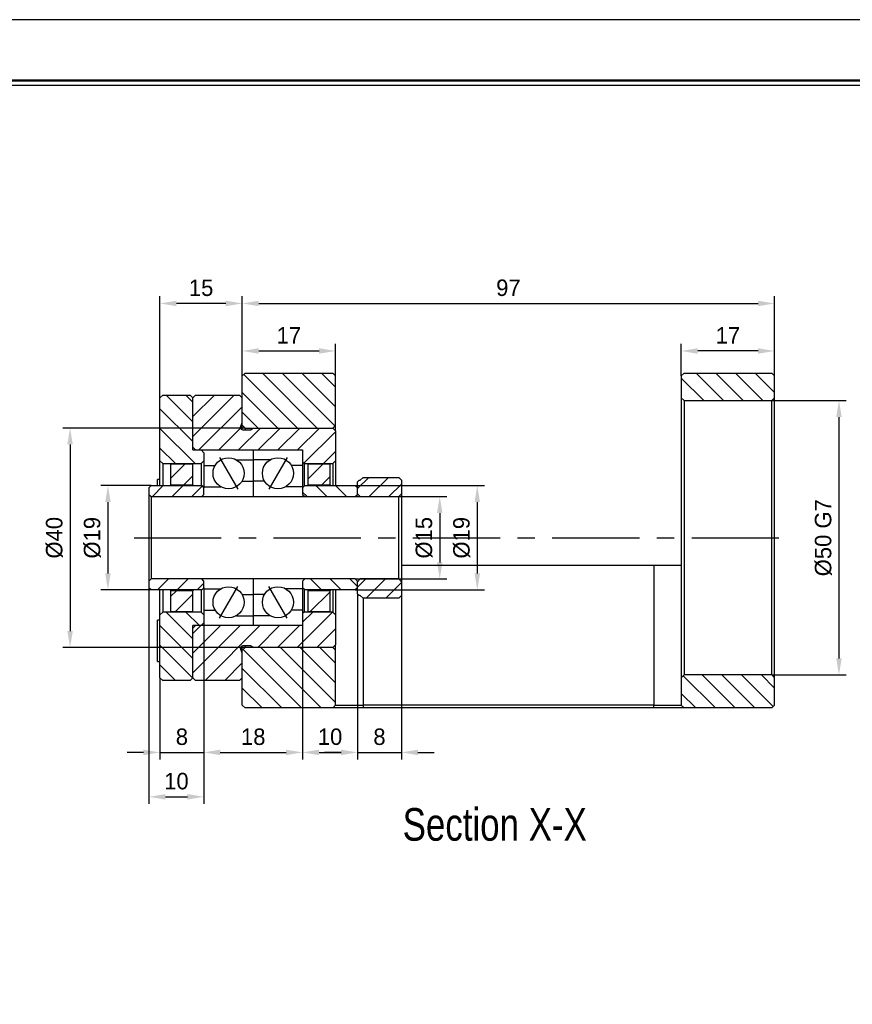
# Model space of a CAD drawing. Header units: millimetres. Extents: x 0 to 508, y 0 to 359.
# Tile 3 of 4: x 172 to 324, y 179 to 359. Entities that reach past the tile are written whole.
import ezdxf
from ezdxf.enums import TextEntityAlignment as Align

# ---------------------------------------------------------------- set-up
doc = ezdxf.new("R2010")
doc.units = ezdxf.units.MM
doc.linetypes.add('CENTER', pattern=[50.8, 31.75, -6.35, 6.35, -6.35])
doc.layers.get('0').update_dxf_attribs({"linetype": 'CONTINUOUS'})
doc.layers.get('DEFPOINTS').update_dxf_attribs({"linetype": 'CONTINUOUS'})
for name, color, linetype in [('center', 1, 'CENTER'), ('L1', 7, 'CONTINUOUS'), ('OUTLINE', 7, 'CONTINUOUS')]:
    doc.layers.add(name, color=color, linetype=linetype)
doc.dimstyles.get("Standard").update_dxf_attribs({"dimtxt": 3, "dimasz": 3, "dimexe": 1.3, "dimexo": 0, "dimgap": 1.3, "dimtad": 1, "dimdec": 3, "dimzin": 11, "dimdsep": 46, "dimtxsty": 'Standard', "dimcen": 0, "dimclrd": 5, "dimclre": 5, "dimclrt": 3, "dimadec": 0, "dimazin": 0, "dimtfac": 0.6, "dimtdec": 3, "dimtmove": 0, "dimatfit": 3, "dimfxl": 1.25, "dimtolj": 1, "dimtzin": 11, "dimarcsym": 0})
pattern_1 = [(45, (-490.0233, 70.5207), (-1.796051, 1.796051), [])]
pattern_2 = [(135, (-490.0233, 70.5207), (-1.796051, -1.796051), [])]

# ---------------------------------------------------------------- blocks, each defined once
blk = doc.blocks.new('표제란')
at = {"layer": 'L1', "color": 0}
blk.add_line((297, 210), (0, 210), dxfattribs=at)
at = {"layer": 'L1', "const_width": 0.25}
blk.add_lwpolyline([(290.5, 6.5), (290.5, 203.5), (10, 203.5), (10, 6.5)], close=True, dxfattribs=at)
at = {"layer": 'L1'}
blk.add_lwpolyline([(290, 7), (290, 203), (10.5, 203), (10.5, 7)], close=True, dxfattribs=at)
for tag, p in [('필렛', (179.25, 10.9)), ('모따기', (179.25, 8.3))]:
    blk.add_attdef(tag, text='', height=1.15, dxfattribs=at).set_placement(p, align=Align.MIDDLE_LEFT)
at = {"layer": 'OUTLINE', "ltscale": 0.5}
for tag, p, height in [('TITLE', (237.17, 24.41), 2.5), ('도번', (251.18, 15.64), 2.5), ('SCALE', (253.78, 9.55), 1.2), ('DATE', (277.02, 9.51), 1.2)]:
    blk.add_attdef(tag, p, '', height=height, dxfattribs=at)
blk = doc.blocks.new('*D51')
at = {"layer": 'DEFPOINTS', "color": 0, "ltscale": 0.5}
for p in [(229.73, 298.5), (212.73, 293.96), (229.73, 293.96)]:
    blk.add_point(p, dxfattribs=at)
at = {"layer": 'OUTLINE', "color": 5, "lineweight": -2, "ltscale": 0.5}
for p, q in [((212.73, 293.96), (212.73, 299.8)), ((229.73, 293.96), (229.73, 299.8)), ((215.73, 298.5), (226.73, 298.5))]:
    blk.add_line(p, q, dxfattribs=at)
at = {"layer": 'OUTLINE', "color": 5, "ltscale": 0.5}
for points in [[(215.73, 299), (215.73, 298), (212.73, 298.5)], [(226.73, 299), (226.73, 298), (229.73, 298.5)]]:
    blk.add_solid(points, dxfattribs=at)
at = {"layer": 'OUTLINE', "color": 3, "ltscale": 0.5, "insert": (221.23, 301.35), "char_height": 3, "attachment_point": 5}
blk.add_mtext('\\A1;17', dxfattribs=at)
blk = doc.blocks.new('*D52')
at = {"layer": 'DEFPOINTS', "color": 0, "ltscale": 0.5}
for p in [(292.73, 298.5), (292.73, 293.96), (309.73, 293.96)]:
    blk.add_point(p, dxfattribs=at)
at = {"layer": 'OUTLINE', "color": 5, "lineweight": -2, "ltscale": 0.5}
for p, q in [((292.73, 293.96), (292.73, 299.8)), ((309.73, 293.96), (309.73, 299.8)), ((306.73, 298.5), (295.73, 298.5))]:
    blk.add_line(p, q, dxfattribs=at)
at = {"layer": 'OUTLINE', "color": 5, "ltscale": 0.5}
for points in [[(295.73, 299), (295.73, 298), (292.73, 298.5)], [(306.73, 299), (306.73, 298), (309.73, 298.5)]]:
    blk.add_solid(points, dxfattribs=at)
at = {"layer": 'OUTLINE', "color": 3, "ltscale": 0.5, "insert": (301.23, 301.35), "char_height": 3, "attachment_point": 5}
blk.add_mtext('\\A1;17', dxfattribs=at)
blk = doc.blocks.new('*D57')
at = {"layer": 'DEFPOINTS', "color": 0, "ltscale": 0.5}
for p in [(309.73, 307.16), (212.73, 293.96), (309.73, 293.96)]:
    blk.add_point(p, dxfattribs=at)
at = {"layer": 'OUTLINE', "color": 5, "lineweight": -2, "ltscale": 0.5}
for p, q in [((212.73, 293.96), (212.73, 308.46)), ((215.73, 307.16), (306.73, 307.16)), ((309.73, 293.96), (309.73, 308.46))]:
    blk.add_line(p, q, dxfattribs=at)
at = {"layer": 'OUTLINE', "color": 5, "ltscale": 0.5}
for points in [[(215.73, 307.66), (215.73, 306.66), (212.73, 307.16)], [(306.73, 307.66), (306.73, 306.66), (309.73, 307.16)]]:
    blk.add_solid(points, dxfattribs=at)
at = {"layer": 'OUTLINE', "color": 3, "ltscale": 0.5, "insert": (261.23, 310), "char_height": 3, "attachment_point": 5}
blk.add_mtext('\\A1;97', dxfattribs=at)
blk = doc.blocks.new('*D58')
at = {"layer": 'DEFPOINTS', "color": 0, "ltscale": 0.5}
for p in [(197.73, 307.16), (212.73, 293.96), (197.73, 289.96)]:
    blk.add_point(p, dxfattribs=at)
at = {"layer": 'OUTLINE', "color": 5, "lineweight": -2, "ltscale": 0.5}
for p, q in [((197.73, 289.96), (197.73, 308.46)), ((209.73, 307.16), (200.73, 307.16)), ((212.73, 293.96), (212.73, 308.46))]:
    blk.add_line(p, q, dxfattribs=at)
at = {"layer": 'OUTLINE', "color": 5, "ltscale": 0.5}
for points in [[(200.73, 307.66), (200.73, 306.66), (197.73, 307.16)], [(209.73, 307.66), (209.73, 306.66), (212.73, 307.16)]]:
    blk.add_solid(points, dxfattribs=at)
at = {"layer": 'OUTLINE', "color": 3, "ltscale": 0.5, "insert": (205.23, 310), "char_height": 3, "attachment_point": 5}
blk.add_mtext('\\A1;15', dxfattribs=at)
blk = doc.blocks.new('*D59')
at = {"layer": 'DEFPOINTS', "color": 0, "ltscale": 0.5}
for p in [(213.23, 284.46), (181.35, 244.46), (213.23, 244.46)]:
    blk.add_point(p, dxfattribs=at)
at = {"layer": 'OUTLINE', "color": 5, "lineweight": -2, "ltscale": 0.5}
for p, q in [((213.23, 284.46), (180.05, 284.46)), ((181.35, 281.46), (181.35, 247.46)), ((213.23, 244.46), (180.05, 244.46))]:
    blk.add_line(p, q, dxfattribs=at)
at = {"layer": 'OUTLINE', "color": 5, "ltscale": 0.5}
for points in [[(180.85, 281.46), (181.85, 281.46), (181.35, 284.46)], [(180.85, 247.46), (181.85, 247.46), (181.35, 244.46)]]:
    blk.add_solid(points, dxfattribs=at)
at = {"layer": 'OUTLINE', "color": 3, "ltscale": 0.5, "insert": (178.51, 264.46), "char_height": 3, "attachment_point": 5, "rotation": 90}
blk.add_mtext('\\A1;%%c40', dxfattribs=at)
blk = doc.blocks.new('*D60')
at = {"layer": 'DEFPOINTS', "color": 0, "ltscale": 0.5}
for p in [(196.13, 273.96), (188.25, 254.96), (196.13, 254.96)]:
    blk.add_point(p, dxfattribs=at)
at = {"layer": 'OUTLINE', "color": 5, "lineweight": -2, "ltscale": 0.5}
for p, q in [((196.13, 273.96), (186.95, 273.96)), ((188.25, 270.96), (188.25, 257.96)), ((196.13, 254.96), (186.95, 254.96))]:
    blk.add_line(p, q, dxfattribs=at)
at = {"layer": 'OUTLINE', "color": 5, "ltscale": 0.5}
for points in [[(187.75, 270.96), (188.75, 270.96), (188.25, 273.96)], [(187.75, 257.96), (188.75, 257.96), (188.25, 254.96)]]:
    blk.add_solid(points, dxfattribs=at)
at = {"layer": 'OUTLINE', "color": 3, "ltscale": 0.5, "insert": (185.41, 264.46), "char_height": 3, "attachment_point": 5, "rotation": 90}
blk.add_mtext('\\A1;%%c19', dxfattribs=at)
blk = doc.blocks.new('*D61')
at = {"layer": 'DEFPOINTS', "color": 0, "ltscale": 0.5}
for p in [(195.73, 255.36), (205.73, 248.96), (205.73, 217.25)]:
    blk.add_point(p, dxfattribs=at)
at = {"layer": 'OUTLINE', "color": 5, "lineweight": -2, "ltscale": 0.5}
for p, q in [((195.73, 255.36), (195.73, 215.95)), ((205.73, 248.96), (205.73, 215.95)), ((198.73, 217.25), (202.73, 217.25))]:
    blk.add_line(p, q, dxfattribs=at)
at = {"layer": 'OUTLINE', "color": 5, "ltscale": 0.5}
for points in [[(198.73, 217.75), (198.73, 216.75), (195.73, 217.25)], [(202.73, 217.75), (202.73, 216.75), (205.73, 217.25)]]:
    blk.add_solid(points, dxfattribs=at)
at = {"layer": 'OUTLINE', "color": 3, "ltscale": 0.5, "insert": (200.73, 220.09), "char_height": 3, "attachment_point": 5}
blk.add_mtext('\\A1;10', dxfattribs=at)
blk = doc.blocks.new('*D62')
at = {"layer": 'DEFPOINTS', "color": 0, "ltscale": 0.5}
for p in [(205.73, 248.96), (223.73, 248.46), (223.73, 225.34)]:
    blk.add_point(p, dxfattribs=at)
at = {"layer": 'OUTLINE', "color": 5, "lineweight": -2, "ltscale": 0.5}
for p, q in [((205.73, 248.96), (205.73, 224.04)), ((223.73, 248.46), (223.73, 224.04)), ((208.73, 225.34), (220.73, 225.34))]:
    blk.add_line(p, q, dxfattribs=at)
at = {"layer": 'OUTLINE', "color": 5, "ltscale": 0.5}
for points in [[(208.73, 225.84), (208.73, 224.84), (205.73, 225.34)], [(220.73, 225.84), (220.73, 224.84), (223.73, 225.34)]]:
    blk.add_solid(points, dxfattribs=at)
at = {"layer": 'OUTLINE', "color": 3, "ltscale": 0.5, "insert": (214.73, 228.18), "char_height": 3, "attachment_point": 5}
blk.add_mtext('\\A1;18', dxfattribs=at)
blk = doc.blocks.new('*D63')
at = {"layer": 'DEFPOINTS', "color": 0, "ltscale": 0.5}
for p in [(233.73, 254.26), (223.73, 248.46), (233.73, 225.34)]:
    blk.add_point(p, dxfattribs=at)
at = {"layer": 'OUTLINE', "color": 5, "lineweight": -2, "ltscale": 0.5}
for p, q in [((233.73, 254.26), (233.73, 224.04)), ((223.73, 248.46), (223.73, 224.04)), ((226.73, 225.34), (230.73, 225.34))]:
    blk.add_line(p, q, dxfattribs=at)
at = {"layer": 'OUTLINE', "color": 5, "ltscale": 0.5}
for points in [[(226.73, 225.84), (226.73, 224.84), (223.73, 225.34)], [(230.73, 225.84), (230.73, 224.84), (233.73, 225.34)]]:
    blk.add_solid(points, dxfattribs=at)
at = {"layer": 'OUTLINE', "color": 3, "ltscale": 0.5, "insert": (228.73, 228.18), "char_height": 3, "attachment_point": 5}
blk.add_mtext('\\A1;10', dxfattribs=at)
blk = doc.blocks.new('*D64')
at = {"layer": 'DEFPOINTS', "color": 0, "ltscale": 0.5}
for p in [(205.73, 248.96), (197.73, 238.96), (205.73, 225.34)]:
    blk.add_point(p, dxfattribs=at)
at = {"layer": 'OUTLINE', "color": 5, "lineweight": -2, "ltscale": 0.5}
for p, q in [((205.73, 248.96), (205.73, 224.04)), ((197.73, 238.96), (197.73, 224.04)), ((194.73, 225.34), (191.73, 225.34)), ((197.73, 225.34), (205.73, 225.34)), ((208.73, 225.34), (211.73, 225.34))]:
    blk.add_line(p, q, dxfattribs=at)
at = {"layer": 'OUTLINE', "color": 5, "ltscale": 0.5}
for points in [[(194.73, 225.84), (194.73, 224.84), (197.73, 225.34)], [(208.73, 225.84), (208.73, 224.84), (205.73, 225.34)]]:
    blk.add_solid(points, dxfattribs=at)
at = {"layer": 'OUTLINE', "color": 3, "ltscale": 0.5, "insert": (201.73, 228.18), "char_height": 3, "attachment_point": 5}
blk.add_mtext('\\A1;8', dxfattribs=at)
blk = doc.blocks.new('*D65')
at = {"layer": 'DEFPOINTS', "color": 0, "ltscale": 0.5}
for p in [(233.73, 254.26), (241.73, 254.26), (241.73, 225.34)]:
    blk.add_point(p, dxfattribs=at)
at = {"layer": 'OUTLINE', "color": 5, "lineweight": -2, "ltscale": 0.5}
for p, q in [((233.73, 254.26), (233.73, 224.04)), ((241.73, 254.26), (241.73, 224.04)), ((230.73, 225.34), (227.73, 225.34)), ((233.73, 225.34), (241.73, 225.34)), ((244.73, 225.34), (247.73, 225.34))]:
    blk.add_line(p, q, dxfattribs=at)
at = {"layer": 'OUTLINE', "color": 5, "ltscale": 0.5}
for points in [[(230.73, 225.84), (230.73, 224.84), (233.73, 225.34)], [(244.73, 225.84), (244.73, 224.84), (241.73, 225.34)]]:
    blk.add_solid(points, dxfattribs=at)
at = {"layer": 'OUTLINE', "color": 3, "ltscale": 0.5, "insert": (237.73, 228.18), "char_height": 3, "attachment_point": 5}
blk.add_mtext('\\A1;8', dxfattribs=at)
blk = doc.blocks.new('*D66')
at = {"layer": 'DEFPOINTS', "color": 0, "ltscale": 0.5}
for p in [(233.33, 271.96), (233.33, 256.96), (248.72, 256.96)]:
    blk.add_point(p, dxfattribs=at)
at = {"layer": 'OUTLINE', "color": 5, "lineweight": -2, "ltscale": 0.5}
for p, q in [((233.33, 271.96), (250.02, 271.96)), ((248.72, 268.96), (248.72, 259.96)), ((233.33, 256.96), (250.02, 256.96))]:
    blk.add_line(p, q, dxfattribs=at)
at = {"layer": 'OUTLINE', "color": 5, "ltscale": 0.5}
for points in [[(248.22, 268.96), (249.22, 268.96), (248.72, 271.96)], [(248.22, 259.96), (249.22, 259.96), (248.72, 256.96)]]:
    blk.add_solid(points, dxfattribs=at)
at = {"layer": 'OUTLINE', "color": 3, "ltscale": 0.5, "insert": (245.88, 264.46), "char_height": 3, "attachment_point": 5, "rotation": 90}
blk.add_mtext('\\A1;%%c15', dxfattribs=at)
blk = doc.blocks.new('*D67')
at = {"layer": 'DEFPOINTS', "color": 0, "ltscale": 0.5}
for p in [(233.33, 273.96), (233.33, 254.96), (255.56, 254.96)]:
    blk.add_point(p, dxfattribs=at)
at = {"layer": 'OUTLINE', "color": 5, "lineweight": -2, "ltscale": 0.5}
for p, q in [((233.33, 273.96), (256.86, 273.96)), ((255.56, 270.96), (255.56, 257.96)), ((233.33, 254.96), (256.86, 254.96))]:
    blk.add_line(p, q, dxfattribs=at)
at = {"layer": 'OUTLINE', "color": 5, "ltscale": 0.5}
for points in [[(255.06, 270.96), (256.06, 270.96), (255.56, 273.96)], [(255.06, 257.96), (256.06, 257.96), (255.56, 254.96)]]:
    blk.add_solid(points, dxfattribs=at)
at = {"layer": 'OUTLINE', "color": 3, "ltscale": 0.5, "insert": (252.72, 264.46), "char_height": 3, "attachment_point": 5, "rotation": 90}
blk.add_mtext('\\A1;%%c19', dxfattribs=at)
blk = doc.blocks.new('*D68')
at = {"layer": 'DEFPOINTS', "color": 0, "ltscale": 0.5}
for p in [(309.23, 289.46), (309.23, 239.46), (321.47, 239.46)]:
    blk.add_point(p, dxfattribs=at)
at = {"layer": 'OUTLINE', "color": 5, "lineweight": -2, "ltscale": 0.5}
for p, q in [((309.23, 289.46), (322.77, 289.46)), ((321.47, 286.46), (321.47, 242.46)), ((309.23, 239.46), (322.77, 239.46))]:
    blk.add_line(p, q, dxfattribs=at)
at = {"layer": 'OUTLINE', "color": 5, "ltscale": 0.5}
for points in [[(320.97, 286.46), (321.97, 286.46), (321.47, 289.46)], [(320.97, 242.46), (321.97, 242.46), (321.47, 239.46)]]:
    blk.add_solid(points, dxfattribs=at)
at = {"layer": 'OUTLINE', "color": 3, "ltscale": 0.5, "insert": (318.63, 264.46), "char_height": 3, "attachment_point": 5, "rotation": 90}
blk.add_mtext('\\A1;%%c50 G7', dxfattribs=at)

msp = doc.modelspace()

# ---------------------------------------------------------------- hatches: boundary and pattern name
at = {"layer": 'OUTLINE'}
h = msp.add_hatch(dxfattribs=at)
h.set_pattern_fill('ANSI31', color=5, scale=0.8, angle=90, style=0)
h.set_pattern_definition(pattern_2)
h.paths.add_polyline_path([(229.2344, 284.4554), (229.7344, 284.9554), (229.7344, 293.9554), (229.2344, 294.4554), (213.2344, 294.4554), (212.7344, 293.9554), (212.7344, 284.9554), (213.2344, 284.4554)], flags=0)
h = msp.add_hatch(dxfattribs=at)
h.set_pattern_fill('ANSI31', color=5, scale=0.8, angle=90, style=0)
h.set_pattern_definition(pattern_2)
h.paths.add_polyline_path([(293.2344, 294.4554), (292.7344, 293.9554), (292.7344, 289.9554), (293.2344, 289.4554), (309.2344, 289.4554), (309.7344, 289.9554), (309.7344, 293.9554), (309.2344, 294.4554)], flags=0)
h = msp.add_hatch(dxfattribs=at)
h.set_pattern_fill('ANSI31', color=5, scale=0.8, angle=90, style=0)
h.set_pattern_definition(pattern_2)
h.paths.add_polyline_path([(205.7344, 279.9554), (205.2344, 280.4554), (203.7344, 280.4554), (203.7344, 289.9554), (203.2344, 290.4554), (198.2344, 290.4554), (197.7344, 289.9554), (197.7344, 278.4804), (198.2344, 277.9804), (205.2344, 277.9804), (205.7344, 278.4804)], flags=0)
h = msp.add_hatch(dxfattribs=at)
h.set_pattern_fill('ANSI31', color=5, scale=0.8, style=0)
h.set_pattern_definition(pattern_1)
edge = h.paths.add_edge_path(flags=0)
edge.add_line((229.2344, 284.4554), (214.7344, 284.4554))
edge.add_line((214.7344, 284.4554), (214.2147, 284.1554))
edge.add_line((214.2147, 284.1554), (212.8344, 284.1554))
edge.add_arc((212.8344, 284.5554), 0.4, 180, 270, ccw=False)
edge.add_line((212.4344, 284.5554), (212.4344, 284.6312))
edge.add_line((212.4344, 284.6312), (212.7344, 285.4554))
edge.add_line((212.7344, 285.4554), (212.7344, 289.9554))
edge.add_line((212.7344, 289.9554), (212.2344, 290.4554))
edge.add_line((212.2344, 290.4554), (204.2344, 290.4554))
edge.add_line((204.2344, 290.4554), (203.7344, 289.9554))
edge.add_line((203.7344, 289.9554), (203.7344, 280.9554))
edge.add_line((203.7344, 280.9554), (204.2344, 280.4554))
edge.add_line((204.2344, 280.4554), (223.7344, 280.4554))
edge.add_line((223.7344, 280.4554), (223.7344, 278.2804))
edge.add_line((223.7344, 278.2804), (224.0344, 277.9804))
edge.add_line((224.0344, 277.9804), (229.2344, 277.9804))
edge.add_line((229.2344, 277.9804), (229.7344, 278.4804))
edge.add_line((229.7344, 278.4804), (229.7344, 283.9554))
edge.add_line((229.7344, 283.9554), (229.2344, 284.4554))
h = msp.add_hatch(dxfattribs=at)
h.set_pattern_fill('ANSI31', color=5, scale=0.8, style=0)
h.set_pattern_definition(pattern_1)
h.paths.add_polyline_path([(199.7344, 274.1054), (203.7344, 274.1054), (203.7344, 277.9554), (199.7344, 277.9554)], flags=0)
h = msp.add_hatch(dxfattribs=at)
h.set_pattern_fill('ANSI31', color=5, scale=0.8, style=0)
h.set_pattern_definition(pattern_1)
h.paths.add_polyline_path([(224.7344, 274.1054), (228.7344, 274.1054), (228.7344, 277.9554), (224.7344, 277.9554)], flags=0)
h = msp.add_hatch(dxfattribs=at)
h.set_pattern_fill('ANSI31', color=5, scale=0.8, style=0)
h.set_pattern_definition(pattern_1)
h.paths.add_polyline_path([(234.0344, 274.9554), (233.7344, 274.6554), (233.7344, 272.4554), (234.2344, 271.9554), (241.2344, 271.9554), (241.7344, 272.4554), (241.7344, 274.9554), (241.2344, 275.4554), (234.7344, 275.4554), (234.2344, 274.9554)], flags=0)
h = msp.add_hatch(dxfattribs=at)
h.set_pattern_fill('ANSI31', color=5, scale=0.8, style=0)
h.set_pattern_definition(pattern_1)
h.paths.add_polyline_path([(195.7344, 272.3554), (196.1344, 271.9554), (205.3344, 271.9554), (205.7344, 272.3554), (205.7344, 273.5554), (205.3344, 273.9554), (196.1344, 273.9554), (195.7344, 273.5554)], flags=0)
h = msp.add_hatch(dxfattribs=at)
h.set_pattern_fill('ANSI31', color=5, scale=0.8, angle=90, style=0)
h.set_pattern_definition(pattern_2)
h.paths.add_polyline_path([(223.7344, 272.3554), (224.1344, 271.9554), (233.3344, 271.9554), (233.7344, 272.3554), (233.7344, 273.5554), (233.3344, 273.9554), (224.1344, 273.9554), (223.7344, 273.5554)], flags=0)
h = msp.add_hatch(dxfattribs=at)
h.set_pattern_fill('ANSI31', color=5, scale=0.8, style=0)
h.set_pattern_definition(pattern_1)
h.paths.add_polyline_path([(205.7344, 256.5554), (205.3344, 256.9554), (196.1344, 256.9554), (195.7344, 256.5554), (195.7344, 255.3554), (196.1344, 254.9554), (205.3344, 254.9554), (205.7344, 255.3554)], flags=0)
h = msp.add_hatch(dxfattribs=at)
h.set_pattern_fill('ANSI31', color=5, scale=0.8, angle=90, style=0)
h.set_pattern_definition(pattern_2)
h.paths.add_polyline_path([(233.7344, 256.5554), (233.3344, 256.9554), (224.1344, 256.9554), (223.7344, 256.5554), (223.7344, 255.3554), (224.1344, 254.9554), (233.3344, 254.9554), (233.7344, 255.3554)], flags=0)
h = msp.add_hatch(dxfattribs=at)
h.set_pattern_fill('ANSI31', color=5, scale=0.8, style=0)
h.set_pattern_definition(pattern_1)
h.paths.add_polyline_path([(233.7344, 254.2554), (234.0344, 253.9554), (234.2344, 253.9554), (234.7344, 253.4554), (241.2344, 253.4554), (241.7344, 253.9554), (241.7344, 256.4554), (241.2344, 256.9554), (234.2344, 256.9554), (233.7344, 256.4554)], flags=0)
h = msp.add_hatch(dxfattribs=at)
h.set_pattern_fill('ANSI31', color=5, scale=0.8, style=0)
h.set_pattern_definition(pattern_1)
h.paths.add_polyline_path([(199.7344, 250.9554), (203.7344, 250.9554), (203.7344, 254.8054), (199.7344, 254.8054)], flags=0)
h = msp.add_hatch(dxfattribs=at)
h.set_pattern_fill('ANSI31', color=256, style=0)
h.set_pattern_definition([(45, (111.757, -226.042), (-2.245064, 2.245064), [])])
h.paths.add_polyline_path([(224.7344, 250.9554), (228.7344, 250.9554), (228.7344, 254.8054), (224.7344, 254.8054)], flags=0)
h = msp.add_hatch(dxfattribs=at)
h.set_pattern_fill('ANSI31', color=5, scale=0.8, angle=90, style=0)
h.set_pattern_definition(pattern_2)
h.paths.add_polyline_path([(205.2344, 248.4554), (205.7344, 248.9554), (205.7344, 250.4304), (205.2344, 250.9304), (198.2344, 250.9304), (197.7344, 250.4304), (197.7344, 238.9554), (198.2344, 238.4554), (203.2344, 238.4554), (203.7344, 238.9554), (203.7344, 248.4554)], flags=0)
h = msp.add_hatch(dxfattribs=at)
h.set_pattern_fill('ANSI31', color=5, scale=0.8, style=0)
h.set_pattern_definition(pattern_1)
edge = h.paths.add_edge_path(flags=0)
edge.add_line((214.7344, 244.4554), (229.2344, 244.4554))
edge.add_line((229.2344, 244.4554), (229.7344, 244.9554))
edge.add_line((229.7344, 244.9554), (229.7344, 250.4304))
edge.add_line((229.7344, 250.4304), (229.2344, 250.9304))
edge.add_line((229.2344, 250.9304), (224.0344, 250.9304))
edge.add_line((224.0344, 250.9304), (223.7344, 250.6304))
edge.add_line((223.7344, 250.6304), (223.7344, 248.4554))
edge.add_line((223.7344, 248.4554), (204.2344, 248.4554))
edge.add_line((204.2344, 248.4554), (203.7344, 247.9554))
edge.add_line((203.7344, 247.9554), (203.7344, 238.9554))
edge.add_line((203.7344, 238.9554), (204.2344, 238.4554))
edge.add_line((204.2344, 238.4554), (212.2344, 238.4554))
edge.add_line((212.2344, 238.4554), (212.7344, 238.9554))
edge.add_line((212.7344, 238.9554), (212.7344, 243.4554))
edge.add_line((212.7344, 243.4554), (212.4344, 244.2797))
edge.add_line((212.4344, 244.2797), (212.4344, 244.3553))
edge.add_arc((212.8344, 244.3554), 0.4, 90, 180.011812, ccw=False)
edge.add_line((212.8344, 244.7554), (214.2147, 244.7554))
edge.add_line((214.2147, 244.7554), (214.7344, 244.4554))
h = msp.add_hatch(dxfattribs=at)
h.set_pattern_fill('ANSI31', color=5, scale=0.8, angle=90, style=0)
h.set_pattern_definition(pattern_2)
h.paths.add_polyline_path([(229.7344, 243.9554), (229.2344, 244.4554), (213.2344, 244.4554), (212.7344, 243.9554), (212.7344, 233.9554), (213.2344, 233.4554), (229.2344, 233.4554), (229.7344, 233.9554)], flags=0)
h = msp.add_hatch(dxfattribs=at)
h.set_pattern_fill('ANSI31', color=5, scale=0.8, angle=90, style=0)
h.set_pattern_definition(pattern_2)
h.paths.add_polyline_path([(309.7344, 238.9554), (309.2344, 239.4554), (293.2344, 239.4554), (292.7344, 238.9554), (292.7344, 233.9554), (293.2344, 233.4554), (309.2344, 233.4554), (309.7344, 233.9554)], flags=0)

# ---------------------------------------------------------------- linework, layer by layer
at = {"layer": 'center', "ltscale": 0.5}
msp.add_line((193.0342, 264.4554), (312.8037, 264.4554), dxfattribs=at)
at = {"layer": 'OUTLINE'}
for p, q in [((213.2344, 294.4554), (212.7344, 293.9554)), ((213.2344, 294.4554), (229.2344, 294.4554)), ((229.2344, 294.4554), (229.7344, 293.9554)), ((292.7344, 293.9554), (293.2344, 294.4554)), ((293.2344, 294.4554), (309.2344, 294.4554)), ((309.2344, 294.4554), (309.7344, 293.9554)), ((212.7344, 284.9554), (212.7344, 293.9554)), ((229.7344, 284.9554), (229.7344, 293.9554)), ((292.7344, 293.9554), (292.7344, 289.9554)), ((309.7344, 289.9554), (309.7344, 293.9554)), ((198.2344, 290.4554), (197.7344, 289.9554)), ((197.7344, 278.4804), (197.7344, 289.9554)), ((198.2344, 290.4554), (203.2344, 290.4554)), ((203.2344, 290.4554), (203.7344, 289.9554)), ((204.2344, 290.4554), (203.7344, 289.9554)), ((203.7344, 280.4554), (203.7344, 289.9554)), ((203.7344, 280.9554), (203.7344, 289.9554)), ((204.2344, 290.4554), (212.2344, 290.4554)), ((212.2344, 290.4554), (212.7344, 289.9554)), ((212.7344, 285.4554), (212.7344, 289.9554)), ((292.7344, 289.9554), (293.2344, 289.4554)), ((292.7344, 289.9554), (292.7344, 238.9554)), ((293.2344, 289.4554), (309.2344, 289.4554)), ((293.2344, 289.4554), (293.2344, 239.4554)), ((309.2344, 289.4554), (309.7344, 289.9554)), ((309.2344, 239.4554), (309.2344, 289.4554)), ((309.7344, 238.9554), (309.7344, 289.9554)), ((212.4344, 284.6312), (212.7344, 285.4554)), ((212.4344, 284.6312), (212.4344, 284.5555)), ((212.7344, 284.9554), (213.2344, 284.4554)), ((212.7344, 284.1681), (212.7344, 284.9554)), ((212.8344, 284.1554), (214.2147, 284.1554)), ((213.2344, 284.4554), (229.2344, 284.4554)), ((213.2344, 284.4554), (213.2344, 284.1554)), ((214.2147, 284.1554), (214.7344, 284.4554)), ((214.7344, 284.4554), (229.2344, 284.4554)), ((229.2344, 284.4554), (229.7344, 284.9554)), ((229.2344, 284.4554), (229.7344, 283.9554)), ((229.7344, 283.9554), (229.7344, 284.9554)), ((229.7344, 283.9554), (229.7344, 278.4804)), ((203.7344, 280.9554), (204.2344, 280.4554)), ((203.7344, 280.4554), (205.2344, 280.4554)), ((204.2344, 280.4554), (223.7344, 280.4554)), ((205.2344, 280.4554), (205.7344, 279.9554)), ((205.7344, 279.9554), (205.7344, 278.4804)), ((214.7344, 280.4554), (214.7344, 271.9554)), ((223.7344, 280.4554), (223.7344, 278.2804)), ((197.7344, 278.4804), (198.2344, 277.9804)), ((197.7344, 273.9554), (197.7344, 278.4804)), ((205.2344, 277.9804), (205.7344, 278.4804)), ((205.7344, 278.4804), (205.7344, 273.5554)), ((208.5669, 279.0936), (211.9019, 273.3172)), ((211.6519, 278.6606), (214.7344, 278.6606)), ((217.8169, 278.6606), (214.7344, 278.6606)), ((220.9019, 279.0936), (217.5669, 273.3172)), ((223.7344, 278.2804), (224.0344, 277.9804)), ((223.7344, 278.2804), (223.7344, 273.5554)), ((229.2344, 277.9804), (229.7344, 278.4804)), ((229.7344, 278.4804), (229.7344, 273.9554)), ((198.2344, 277.9804), (198.2344, 273.9554)), ((198.2344, 277.9804), (205.2344, 277.9804)), ((199.7344, 277.9554), (203.7344, 277.9554)), ((199.7344, 274.1054), (199.7344, 277.9554)), ((203.7344, 274.1054), (203.7344, 277.9554)), ((205.2344, 277.9804), (205.2344, 273.9554)), ((205.7344, 277.6229), (207.7792, 277.6229)), ((205.7344, 277.6229), (207.7792, 277.6229)), ((223.7344, 277.6229), (221.6895, 277.6229)), ((224.0344, 277.9804), (224.0344, 273.8554)), ((224.0344, 277.9804), (229.2344, 277.9804)), ((224.7344, 277.9554), (228.7344, 277.9554)), ((224.7344, 274.1054), (224.7344, 277.9554)), ((228.7344, 274.1054), (228.7344, 277.9554)), ((229.2344, 277.9804), (229.2344, 273.9554)), ((197.7344, 275.0608), (197.2544, 275.0608)), ((197.2544, 273.9554), (197.2544, 275.0608)), ((212.6895, 274.7879), (214.7344, 274.7879)), ((216.7792, 274.7879), (214.7344, 274.7879)), ((233.7344, 274.6554), (234.0344, 274.9554)), ((233.7344, 272.4554), (233.7344, 274.6554)), ((234.0344, 274.9554), (234.2344, 274.9554)), ((234.2344, 274.9554), (234.7344, 275.4554)), ((234.7344, 275.4554), (241.2344, 275.4554)), ((241.7344, 274.9554), (241.2344, 275.4554)), ((241.7344, 274.9554), (241.7344, 272.4554)), ((195.7344, 273.5554), (196.1344, 273.9554)), ((195.7344, 273.5554), (195.7344, 272.3554)), ((196.1344, 273.9554), (205.3344, 273.9554)), ((199.7344, 274.1054), (203.7344, 274.1054)), ((199.7344, 273.9554), (199.7344, 274.1054)), ((203.7344, 274.1054), (203.7344, 273.9554)), ((205.3344, 273.9554), (205.7344, 273.5554)), ((205.7344, 273.7502), (208.8169, 273.7502)), ((205.7344, 272.3554), (205.7344, 273.5554)), ((223.7344, 273.7502), (220.6519, 273.7502)), ((223.7344, 273.5554), (224.1344, 273.9554)), ((223.7344, 273.5554), (223.7344, 272.3554)), ((224.1344, 273.9554), (233.3344, 273.9554)), ((224.7344, 274.1054), (228.7344, 274.1054)), ((224.7344, 273.9554), (224.7344, 274.1054)), ((228.7344, 274.1054), (228.7344, 273.9554)), ((233.3344, 273.9554), (233.7344, 273.5554)), ((233.7344, 272.3554), (233.7344, 273.5554)), ((195.7344, 272.3554), (196.1344, 271.9554)), ((195.7344, 272.3554), (195.7344, 256.5554)), ((196.1344, 271.9554), (196.1344, 256.9554)), ((196.1344, 271.9554), (205.3344, 271.9554)), ((205.3344, 271.9554), (205.7344, 272.3554)), ((205.3344, 271.9554), (233.3344, 271.9554)), ((223.7344, 272.3554), (224.1344, 271.9554)), ((233.3344, 271.9554), (233.7344, 272.3554)), ((233.7344, 272.4554), (234.2344, 271.9554)), ((234.2344, 271.9554), (241.2344, 271.9554)), ((241.2344, 271.9554), (241.7344, 272.4554)), ((241.2344, 269.7587), (241.2344, 271.9554)), ((241.7344, 272.4554), (241.7344, 256.4554)), ((241.2344, 256.9554), (241.2344, 269.7587)), ((241.7344, 259.4554), (287.7344, 259.4554)), ((287.7344, 259.4554), (287.7344, 233.9554)), ((287.7344, 259.4554), (292.7344, 259.4554)), ((196.1344, 256.9554), (195.7344, 256.5554)), ((205.3344, 256.9554), (196.1344, 256.9554)), ((233.3344, 256.9554), (205.3344, 256.9554)), ((205.7344, 256.5554), (205.3344, 256.9554)), ((214.7344, 256.9554), (214.7344, 248.4554)), ((224.1344, 256.9554), (223.7344, 256.5554)), ((233.7344, 256.5554), (233.3344, 256.9554)), ((234.2344, 256.9554), (233.7344, 256.4554)), ((241.2344, 256.9554), (234.2344, 256.9554)), ((241.7344, 256.4554), (241.2344, 256.9554)), ((195.7344, 256.5554), (195.7344, 255.3554)), ((196.1344, 254.9554), (195.7344, 255.3554)), ((205.3344, 254.9554), (196.1344, 254.9554)), ((197.7344, 250.4304), (197.7344, 254.9554)), ((198.2344, 254.9554), (198.2344, 250.9304)), ((199.7344, 254.8054), (199.7344, 254.9554)), ((203.7344, 254.8054), (199.7344, 254.8054)), ((199.7344, 250.9554), (199.7344, 254.8054)), ((203.7344, 254.9554), (203.7344, 254.8054)), ((203.7344, 250.9554), (203.7344, 254.8054)), ((205.2344, 254.9554), (205.2344, 250.9304)), ((205.7344, 255.3554), (205.3344, 254.9554)), ((205.7344, 255.3554), (205.7344, 256.5554)), ((205.7344, 255.3554), (205.7344, 250.4304)), ((205.7344, 255.1606), (208.8169, 255.1606)), ((208.5669, 249.8172), (211.9019, 255.5936)), ((220.9019, 249.8172), (217.5669, 255.5936)), ((223.7344, 255.1606), (220.6519, 255.1606)), ((223.7344, 256.5554), (223.7344, 255.3554)), ((224.1344, 254.9554), (223.7344, 255.3554)), ((223.7344, 255.3554), (223.7344, 250.6304)), ((224.0344, 255.0554), (224.0344, 250.9304)), ((233.3344, 254.9554), (224.1344, 254.9554)), ((224.7344, 254.8054), (224.7344, 254.9554)), ((228.7344, 254.8054), (224.7344, 254.8054)), ((224.7344, 250.9554), (224.7344, 254.8054)), ((228.7344, 254.9554), (228.7344, 254.8054)), ((228.7344, 250.9554), (228.7344, 254.8054)), ((229.2344, 254.9554), (229.2344, 250.9304)), ((229.7344, 254.9554), (229.7344, 250.4304)), ((233.7344, 255.3554), (233.3344, 254.9554)), ((233.7344, 255.3554), (233.7344, 256.5554)), ((233.7344, 254.2554), (233.7344, 256.4554)), ((241.7344, 256.4554), (241.7344, 253.9554)), ((212.6895, 254.1229), (214.7344, 254.1229)), ((216.7792, 254.1229), (214.7344, 254.1229)), ((234.0344, 253.9554), (233.7344, 254.2554)), ((234.2344, 253.9554), (234.0344, 253.9554)), ((234.7344, 253.4554), (234.2344, 253.9554)), ((241.2344, 253.4554), (234.7344, 253.4554)), ((234.7344, 253.4554), (234.7344, 233.9554)), ((241.2344, 253.4554), (241.7344, 253.9554)), ((205.7344, 251.2879), (207.7792, 251.2879)), ((205.7344, 251.2879), (207.7792, 251.2879)), ((223.7344, 251.2879), (221.6895, 251.2879)), ((197.7344, 249.4266), (197.2544, 249.4266)), ((197.2544, 242.2733), (197.2544, 249.4266)), ((198.2344, 250.9304), (197.7344, 250.4304)), ((197.7344, 238.9554), (197.7344, 250.4304)), ((205.2344, 250.9304), (198.2344, 250.9304)), ((203.7344, 250.9554), (199.7344, 250.9554)), ((205.7344, 250.4304), (205.2344, 250.9304)), ((205.7344, 250.4304), (205.7344, 248.9554)), ((211.6519, 250.2502), (214.7344, 250.2502)), ((217.8169, 250.2502), (214.7344, 250.2502)), ((224.0344, 250.9304), (223.7344, 250.6304)), ((223.7344, 250.6304), (223.7344, 248.4554)), ((229.2344, 250.9304), (224.0344, 250.9304)), ((228.7344, 250.9554), (224.7344, 250.9554)), ((229.7344, 250.4304), (229.2344, 250.9304)), ((229.7344, 250.4304), (229.7344, 244.9554)), ((205.2344, 248.4554), (203.7344, 248.4554)), ((203.7344, 238.9554), (203.7344, 248.4554)), ((204.2344, 248.4554), (203.7344, 247.9554)), ((203.7344, 238.9554), (203.7344, 247.9554)), ((223.7344, 248.4554), (204.2344, 248.4554)), ((205.7344, 248.9554), (205.2344, 248.4554)), ((212.4344, 244.3553), (212.4344, 244.2797)), ((212.7344, 243.4554), (212.4344, 244.2797)), ((212.7344, 243.9554), (212.7344, 244.7427)), ((213.2344, 244.4554), (212.7344, 243.9554)), ((214.2147, 244.7554), (212.8344, 244.7554)), ((213.2344, 244.7554), (213.2344, 244.4554)), ((229.2344, 244.4554), (213.2344, 244.4554)), ((214.7344, 244.4554), (214.2147, 244.7554)), ((229.2344, 244.4554), (214.7344, 244.4554)), ((229.7344, 244.9554), (229.2344, 244.4554)), ((229.7344, 243.9554), (229.2344, 244.4554)), ((229.7344, 243.9554), (229.7344, 244.9554)), ((197.2544, 241.8966), (197.2544, 242.2733)), ((212.7344, 233.9554), (212.7344, 243.9554)), ((212.7344, 238.9554), (212.7344, 243.4554)), ((229.7344, 233.9554), (229.7344, 243.9554)), ((197.2544, 241.8966), (197.7344, 241.8966)), ((197.7344, 238.9554), (198.2344, 238.4554)), ((203.7344, 238.9554), (203.2344, 238.4554)), ((203.7344, 238.9554), (204.2344, 238.4554)), ((212.7344, 238.9554), (212.2344, 238.4554)), ((293.2344, 239.4554), (292.7344, 238.9554)), ((292.7344, 238.9554), (292.7344, 233.9554)), ((309.2344, 239.4554), (293.2344, 239.4554)), ((309.7344, 238.9554), (309.2344, 239.4554)), ((309.7344, 233.9554), (309.7344, 238.9554)), ((203.2344, 238.4554), (198.2344, 238.4554)), ((212.2344, 238.4554), (204.2344, 238.4554)), ((212.7344, 233.9554), (213.2344, 233.4554)), ((229.2344, 233.4554), (213.2344, 233.4554)), ((229.7344, 233.9554), (229.2344, 233.4554)), ((234.7344, 233.4554), (229.2344, 233.4554)), ((229.7344, 233.9554), (234.7344, 233.9554)), ((234.7344, 233.9554), (234.7344, 233.4554)), ((287.7344, 233.9554), (234.7344, 233.9554)), ((287.7344, 233.4554), (234.7344, 233.4554)), ((287.7344, 233.9554), (292.7344, 233.9554)), ((287.7344, 233.4554), (287.7344, 233.9554)), ((293.2344, 233.4554), (287.7344, 233.4554)), ((293.2344, 233.4554), (292.7344, 233.9554)), ((309.2344, 233.4554), (293.2344, 233.4554)), ((309.7344, 233.9554), (309.2344, 233.4554))]:
    msp.add_line(p, q, dxfattribs=at)
for centre in [(210.2344, 276.2054), (219.2344, 276.2054), (210.2344, 252.7054), (219.2344, 252.7054)]:
    msp.add_circle(centre, 2.835, dxfattribs=at)
for centre, start, end in [((212.8344, 284.5554), 180, 270), ((212.8344, 244.3554), 90, 180)]:
    msp.add_arc(centre, 0.4, start, end, dxfattribs=at)

# ---------------------------------------------------------------- block references
at = {"layer": 'OUTLINE', "xscale": 1.7089192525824, "yscale": 1.7089192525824, "zscale": 1.7089192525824}
msp.add_blockref('표제란', (0, 0), dxfattribs=at)

# ---------------------------------------------------------------- texts
at = {"lineweight": 9, "width": 0.8}
msp.add_text('Section X-X', height=5.94, dxfattribs=at).set_placement((241.9608, 209.2505))

# ---------------------------------------------------------------- dimensions: what is measured, and where the dimension line sits
at = {"layer": 'OUTLINE', "ltscale": 0.5}
for base, p1, p2, picture, middle in [((197.7344, 307.1618), (212.7344, 293.9554), (197.7344, 289.9554), '*D58', (205.2344, 310.0038)), ((309.7344, 307.1618), (212.7344, 293.9554), (309.7344, 293.9554), '*D57', (261.2344, 310.0018)), ((229.7344, 298.5032), (212.7344, 293.9554), (229.7344, 293.9554), '*D51', (221.2344, 301.3452)), ((292.7344, 298.5032), (309.7344, 293.9554), (292.7344, 293.9554), '*D52', (301.2344, 301.3452)), ((205.7344, 217.253), (195.7344, 255.3554), (205.7344, 248.9554), '*D61', (200.7344, 220.095)), ((233.7344, 225.3375), (223.7344, 248.4554), (233.7344, 254.2554), '*D63', (228.7344, 228.1795)), ((241.7344, 225.3375), (233.7344, 254.2554), (241.7344, 254.2554), '*D65', (237.7344, 228.1755)), ((205.7344, 225.3375), (197.7344, 238.9554), (205.7344, 248.9554), '*D64', (201.7344, 228.1755)), ((223.7344, 225.3375), (205.7344, 248.9554), (223.7344, 248.4554), '*D62', (214.7344, 228.1795))]:
    dim = msp.add_linear_dim(base=base, p1=p1, p2=p2, dimstyle='Standard', dxfattribs=at)
    dim.commit()
    dim.dimension.update_dxf_attribs({"geometry": picture, "text_midpoint": middle})
for base, p1, p2, text, picture, middle in [((321.4685, 239.4554), (309.2344, 289.4554), (309.2344, 239.4554), '%%c<> G7', '*D68', (318.6286, 264.4554)), ((181.3454, 244.4554), (213.2344, 284.4554), (213.2344, 244.4554), '%%c<>', '*D59', (178.5055, 264.4554)), ((188.2548, 254.9554), (196.1344, 273.9554), (196.1344, 254.9554), '%%c<>', '*D60', (185.4129, 264.4554)), ((255.5597, 254.9554), (233.3344, 273.9554), (233.3344, 254.9554), '%%c<>', '*D67', (252.7177, 264.4554)), ((248.7175, 256.9554), (233.3344, 271.9554), (233.3344, 256.9554), '%%c<>', '*D66', (245.8756, 264.4554))]:
    dim = msp.add_linear_dim(base=base, p1=p1, p2=p2, angle=90, text=text, dimstyle='Standard', dxfattribs=at)
    dim.commit()
    dim.dimension.update_dxf_attribs({"geometry": picture, "text_midpoint": middle})

doc.saveas('drawing.dxf')
